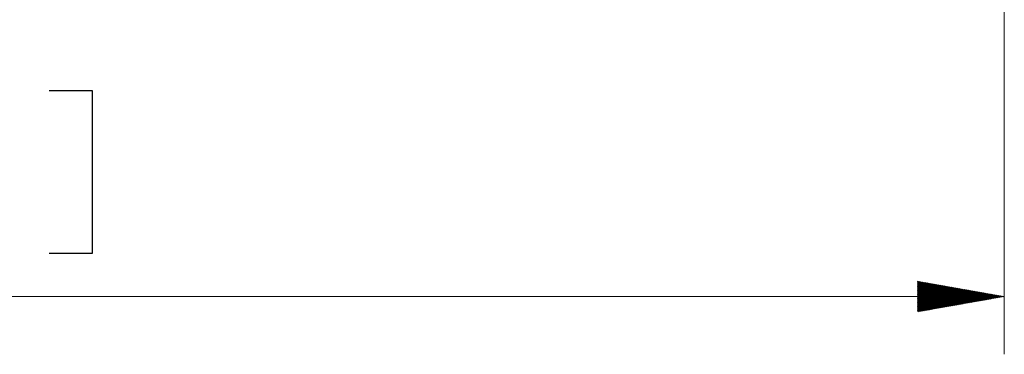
# Model space of a CAD drawing. Header units: millimetres. Extents: x 4 to 836, y 5 to 589.
# Tile 23 of 145: x 508 to 542, y 27 to 39. Entities that reach past the tile are written whole.
import ezdxf

# ---------------------------------------------------------------- set-up
doc = ezdxf.new("R2010")
doc.units = ezdxf.units.MM
doc.layers.add('1', color=7, linetype='Continuous', true_color=0xffffff)

msp = doc.modelspace()

# ---------------------------------------------------------------- hatches: boundary and pattern name
at = {"layer": '1', "linetype": 'Continuous', "lineweight": 13}
h = msp.add_hatch(dxfattribs=at)
h.set_pattern_fill('ANSI31', color=27, scale=0.0062, style=0)
h.paths.add_polyline_path([(542.408, 29.244), (539.408, 28.715), (539.408, 29.773)], flags=0)

# ---------------------------------------------------------------- linework, layer by layer
at = {"layer": '1', "color": 152, "linetype": 'Continuous', "lineweight": 13}
msp.add_line((542.408, 59.295), (542.408, 27.244), dxfattribs=at)
at = {"layer": '1', "color": 87, "linetype": 'Continuous', "lineweight": 25}
for p, q in [((510.861, 36.369), (509.361, 36.369)), ((510.861, 30.744), (510.861, 36.369)), ((509.361, 30.744), (510.861, 30.744))]:
    msp.add_line(p, q, dxfattribs=at)
at = {"layer": '1', "color": 27, "linetype": 'Continuous', "lineweight": 13}
msp.add_line((542.408, 29.244), (465.108, 29.244), dxfattribs=at)

doc.saveas('drawing.dxf')
